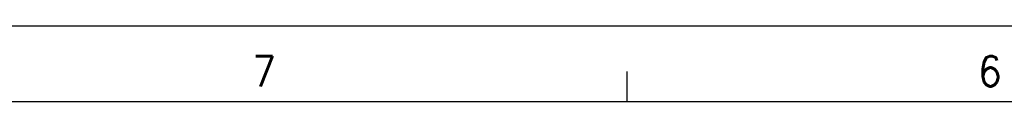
# Model space of a CAD drawing. Header units: inches. Extents: x -381 to 6628, y -418 to 176.
# Tile 12 of 27: x 126.18 to 191.1, y 170.62 to 175.62. Entities that reach past the tile are written whole.
import ezdxf

# ---------------------------------------------------------------- set-up
doc = ezdxf.new("R2010")
doc.units = ezdxf.units.IN
doc.layers.add('1', color=7, linetype='Continuous')
doc.styles.add('CONVERTER_12', font='txt.shx', dxfattribs={"width": 0.9})

# ---------------------------------------------------------------- blocks, each defined once
blk = doc.blocks.new('Marco_a1', base_point=(38.86876955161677, -121.3796663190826))
at = {"layer": '1', "color": 2, "linetype": 'Continuous'}
for p, q in [((458.8687695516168, 175.6203336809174), (-381.1312304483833, 175.6203336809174)), ((166.2217107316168, 172.6203336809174), (166.2217107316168, 170.6203336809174))]:
    blk.add_line(p, q, dxfattribs=at)
at = {"layer": '1', "color": 7, "linetype": 'Continuous'}
blk.add_line((453.8687695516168, 170.6203336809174), (-361.1312304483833, 170.6203336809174), dxfattribs=at)
at = {"layer": '1', "color": 2, "char_height": 2, "attachment_point": 4, "line_spacing_factor": 1.20048019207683, "style": 'CONVERTER_12'}
for s, insert in [('7', (141.5259386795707, 172.6451371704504)), ('6', (189.3791898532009, 172.6451371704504))]:
    blk.add_mtext(s, dxfattribs=dict(at, insert=insert))
blk = doc.blocks.new('Top', base_point=(38.86876955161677, -121.3796663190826))
blk.add_blockref('Marco_a1', (38.86876955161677, -121.3796663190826))
blk = doc.blocks.new('_dummy_frame', base_point=(-381.1312304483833, -418.3796663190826))
blk.add_blockref('Top', (38.86876955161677, -121.3796663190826))

msp = doc.modelspace()

# ---------------------------------------------------------------- block references
at = {"layer": '1'}
msp.add_blockref('_dummy_frame', (-381.1312304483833, -418.3796663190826), dxfattribs=at)

doc.saveas('drawing.dxf')
